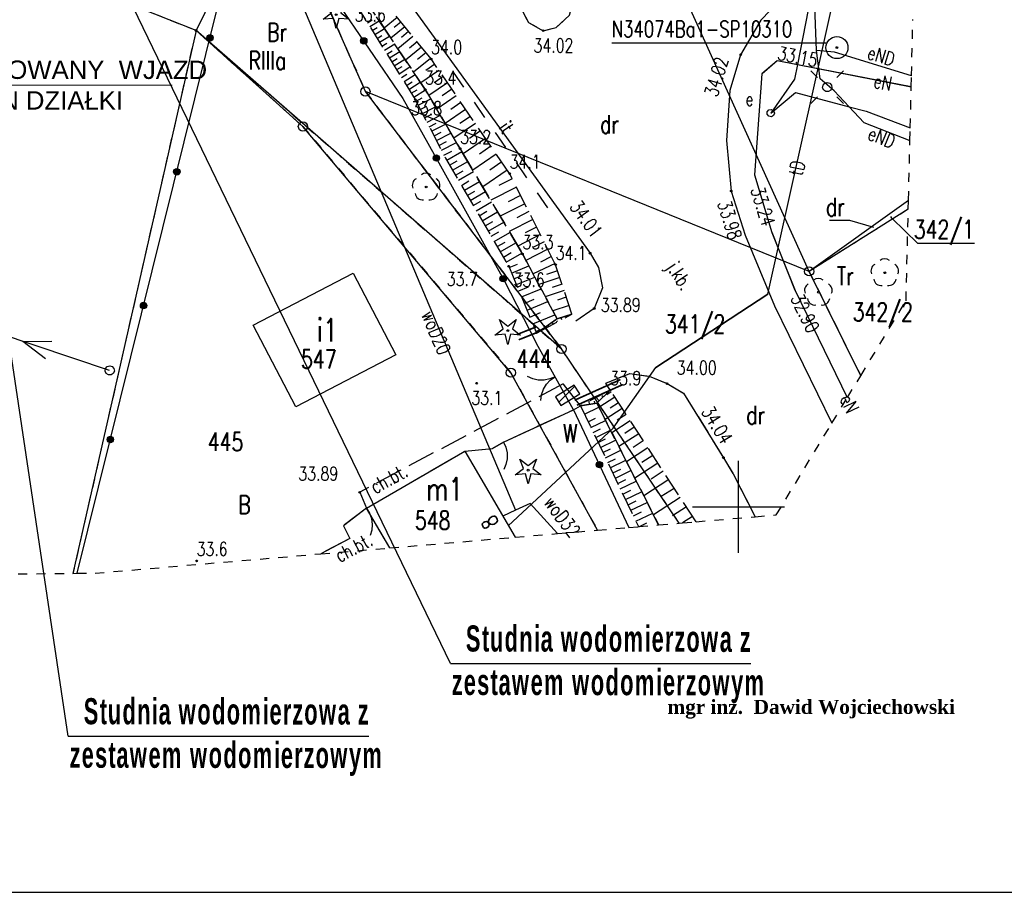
# Model space of a CAD drawing. Header units: millimetres. Extents: x 42484 to 45713, y 27065 to 28593.
# Tile 15 of 23: x 42653 to 42706, y 28383 to 28431. Entities that reach past the tile are written whole.
import ezdxf
from ezdxf.enums import TextEntityAlignment as Align

# ---------------------------------------------------------------- set-up
doc = ezdxf.new("R2010")
doc.units = ezdxf.units.MM
for name, pattern in [('1', [2, 1, -1]), ('2', [1, 0.5, -0.5]), ('423', [2, 1.5, -0.5]), ('424', [1.5, 1, -0.5]), ('9', [1.75, 1.25, -0.5]), ('901', [0])]:
    doc.linetypes.add(name, pattern=pattern)
for name, color, linetype in [('000_Inne__niezydentyfikowane_', 7, 'Continuous'), ('121-Punkt_osnowy_szczegolowej', 7, 'Continuous'), ('121-Punkt_osnowy_szczegolowej-A', 7, 'Continuous'), ('202-punkt_graniczny', 7, 'Continuous'), ('203-punkt_graniczny', 7, 'Continuous'), ('209-oznaczenie_konturu_klasyfik', 7, 'Continuous'), ('210-oznaczenie_konturu_uzytku_g', 7, 'Continuous'), ('211-numer_dzialki_ewidencyjnej', 7, 'Continuous'), ('218-kontur_uzytku_gruntowego', 7, 'Continuous'), ('219-dzialka_ewidencyjna', 7, 'Continuous'), ('238-Punkt_adresowy_budynku', 7, 'Continuous'), ('312-budynek_ewidencyjny', 7, 'Continuous'), ('312-oznaczenie_budynku_ewidency', 7, 'Continuous'), ('brama', 7, 'Continuous'), ('chodnik', 7, 'Continuous'), ('chodnik-Atr17', 7, 'Continuous'), ('drzewo_iglaste', 7, 'Continuous'), ('drzewo_lisciaste', 7, 'Continuous'), ('elektroenergetyczne_urzadzenie_', 7, 'Continuous'), ('furtka', 7, 'Continuous'), ('inny_obiekt_zagospodarowania_te', 7, 'Continuous'), ('jezdnia', 7, 'Continuous'), ('jezdnia-Atr17', 7, 'Continuous'), ('kraweznik', 7, 'Continuous'), ('latarnia', 7, 'Continuous'), ('obudowa_ochronna_przewodu', 7, 'Continuous'), ('ogrodzenie_trwale', 7, 'Continuous'), ('opisy', 7, 'Continuous'), ('pikieta_naturalna', 7, 'Continuous'), ('pikieta_naturalna-Atr2', 7, 'Continuous'), ('pikieta_sztuczna', 7, 'Continuous'), ('pikieta_sztuczna-Atr2', 7, 'Continuous'), ('przewod_elektroenergetyczny_nis', 7, 'Continuous'), ('przewod_elektroenergetyczny_pod', 7, 'Continuous'), ('przewod_telekomunikacyjny_podzi', 7, 'Continuous'), ('przewod_wodociagowy', 7, 'Continuous'), ('przewod_wodociagowy-Atr1', 7, 'Continuous'), ('rzedna-Atr2', 7, 'Continuous'), ('sciana_oporowa__linia_', 7, 'Continuous'), ('sciana_oporowa__poligon_', 7, 'Continuous'), ('skarpa_nieumocniona', 7, 'Continuous'), ('slup_przewodow_napowietrznych', 7, 'Continuous'), ('trawnik', 7, 'Continuous'), ('wlaz_do_komory_lub_kanalu_-_kwa', 7, 'Continuous'), ('Zakres', 7, 'Continuous')]:
    doc.layers.add(name, color=color, linetype=linetype)
doc.layers.add('KAM-pro Biała Zarys', color=7, linetype='Continuous', lineweight=9)
doc.layers.add('KAM-pro Opis Sieci Wodociągowej', color=16, linetype='Continuous', lineweight=13)
doc.styles.add('ARIAL', font='arial.ttf')
doc.styles.add('Climader-1', font='simplex.shx', dxfattribs={"width": 0.6})
doc.styles.add('KomProjekt', font='arial.ttf')
doc.styles.add('STYL_ARIAL', font='simplex', dxfattribs={"width": 0.75, "oblique": 0.1})

# ---------------------------------------------------------------- blocks, each defined once
blk = doc.blocks.new('202')
at = {"color": 0}
blk.add_circle((0, 0), 0.25, dxfattribs=at)
blk = doc.blocks.new('203')
at = {"color": 0}
blk.add_circle((0, 0), 0.05, dxfattribs=at)
blk = doc.blocks.new('US15')
at = {"color": 7}
blk.add_polyline3d([(0, 0.25, 0), (0.1352, 0.2103, 0), (0.2274, 0.1039, 0), (0.2475, -0.0356, 0), (0.1889, -0.1637, 0), (0.0704, -0.2399, 0), (-0.0704, -0.2399, 0), (-0.1889, -0.1637, 0), (-0.2475, -0.0356, 0), (-0.2274, 0.1039, 0), (-0.1352, 0.2103, 0), (0, 0.25, 0)], dxfattribs=at)
blk = doc.blocks.new('SM01')
at = {"color": 7}
for points in [[(-0.53, 0.531, 0), (-0.883, 0.884, 0)], [(0.531, 0.531, 0), (0.884, 0.884, 0)], [(0, 0.25, 0), (0.1352, 0.2103, 0), (0.2274, 0.1039, 0), (0.2475, -0.0356, 0), (0.1889, -0.1637, 0), (0.0704, -0.2399, 0), (-0.0704, -0.2399, 0), (-0.1889, -0.1637, 0), (-0.2475, -0.0356, 0), (-0.2274, 0.1039, 0), (-0.1352, 0.2103, 0), (0, 0.25, 0)], [(-0.53, -0.53, 0), (-0.883, -0.883, 0)], [(0.531, -0.53, 0), (0.884, -0.883, 0)]]:
    blk.add_polyline3d(points, dxfattribs=at)
blk = doc.blocks.new('US25')
at = {"color": 7}
blk.add_polyline3d([(0.2003, -0.0001, 0), (0.1535, -0.1287, 0), (0.035, -0.1971, 0), (-0.0997, -0.1733, 0), (-0.1876, -0.0685, 0), (-0.1876, 0.0683, 0), (-0.0997, 0.1731, 0), (0.035, 0.1968, 0), (0.1535, 0.1284, 0), (0.2003, -0.0001, 0)], dxfattribs=at)
blk = doc.blocks.new('OK02')
at = {"color": 7}
for points in [[(-0.75, 1.299, 0), (-0.4963, 1.1147, 0), (-0.2865, 0.8817, 0), (-0.1297, 0.6101, 0), (-0.0328, 0.3119, 0), (0, 0, 0)], [(0, 0, 0), (0.0328, 0.3119, 0), (0.1297, 0.6101, 0), (0.2865, 0.8817, 0), (0.4963, 1.1147, 0), (0.75, 1.299, 0)]]:
    blk.add_polyline3d(points, dxfattribs=at)
blk = doc.blocks.new('OK04')
at = {"color": 7}
blk.add_polyline3d([(0, 0.001, 0), (0.0328, 0.3129, 0), (0.1297, 0.6111, 0), (0.2865, 0.8827, 0), (0.4963, 1.1157, 0), (0.75, 1.3, 0)], dxfattribs=at)
blk = doc.blocks.new('PW01')
at = {"color": 7}
blk.add_polyline3d([(0.045, 0, 0), (0.0318, -0.0318, 0), (0, -0.045, 0), (-0.0318, -0.0318, 0), (-0.045, 0, 0), (-0.0318, 0.0318, 0), (0, 0.045, 0), (0.0318, 0.0318, 0), (0.045, 0, 0)], dxfattribs=at)
blk = doc.blocks.new('921')
at = {"color": 0}
for p, q in [((-0.25, 0.1), (-0.45, 0.6)), ((-0.45, 0.6), (0, 0.25)), ((0, 0.25), (0.45, 0.6)), ((0.45, 0.6), (0.25, 0.1)), ((-0.7, -0.25), (-0.25, 0.1)), ((0.25, 0.1), (0.7, -0.25)), ((-0.15, -0.2), (-0.7, -0.25)), ((0, -0.75), (-0.15, -0.2)), ((0.15, -0.2), (0, -0.75)), ((0.7, -0.25), (0.15, -0.2))]:
    blk.add_line(p, q, dxfattribs=at)
blk.add_circle((0, 0), 0.05, dxfattribs=at)
blk = doc.blocks.new('922')
at = {"color": 0}
blk.add_circle((0, 0), 0.05, dxfattribs=at)
for centre, radius, start, end in [((0, 0.35), 0.4, 50.114, 129.886), ((-0.35, 0.1), 0.4, 119.8482, 203.5195), ((0.35, 0.1), 0.4, 336.8845, 60.1518), ((-0.2, -0.3), 0.4, 187.477, 278.4788), ((0.2, -0.275), 0.425, 262.6459, 349.6289)]:
    blk.add_arc(centre, radius, start, end, dxfattribs=at)
blk = doc.blocks.new('121')
at = {"color": 0}
for radius in [0.6, 0.05]:
    blk.add_circle((0, 0), radius, dxfattribs=at)

msp = doc.modelspace()

# ---------------------------------------------------------------- linework, layer by layer
at = {"color": 7, "lineweight": 0}
msp.add_line((42644.893, 28427.197), (42661.126, 28427.197), dxfattribs=at)
at = {"layer": '000_Inne__niezydentyfikowane_', "color": 7}
for points in [[(42673.371, 28430.886, 0), (42672.651, 28430.306, 0)], [(42671.751, 28430.596, 0), (42672.001, 28430.756, 0)], [(42671.881, 28430.386, 0), (42672.391, 28430.696, 0)], [(42672.011, 28430.176, 0), (42672.271, 28430.336, 0)], [(42673.781, 28430.376, 0), (42673.021, 28429.756, 0)], [(42673.571, 28430.636, 0), (42673.201, 28430.336, 0)], [(42672.151, 28429.956, 0), (42672.671, 28430.286, 0)], [(42672.281, 28429.746, 0), (42672.541, 28429.906, 0)], [(42672.411, 28429.536, 0), (42672.951, 28429.866, 0)], [(42674.221, 28429.846, 0), (42673.411, 28429.176, 0)], [(42673.991, 28430.116, 0), (42673.601, 28429.796, 0)], [(42672.541, 28429.316, 0), (42672.811, 28429.486, 0)], [(42672.681, 28429.106, 0), (42673.231, 28429.446, 0)], [(42674.691, 28429.266, 0), (42673.821, 28428.566, 0)], [(42674.451, 28429.556, 0), (42674.031, 28429.216, 0)], [(42672.811, 28428.896, 0), (42673.091, 28429.066, 0)], [(42672.941, 28428.686, 0), (42673.511, 28429.036, 0)], [(42674.931, 28428.966, 0), (42674.481, 28428.606, 0)], [(42673.071, 28428.466, 0), (42673.361, 28428.646, 0)], [(42673.211, 28428.256, 0), (42673.781, 28428.616, 0)], [(42673.341, 28428.046, 0), (42673.631, 28428.226, 0)], [(42673.471, 28427.826, 0), (42674.061, 28428.196, 0)], [(42675.181, 28428.656, 0), (42674.261, 28427.916, 0)], [(42675.411, 28428.336, 0), (42674.921, 28427.996, 0)], [(42673.601, 28427.616, 0), (42673.901, 28427.806, 0)], [(42673.741, 28427.406, 0), (42674.341, 28427.786, 0)], [(42675.641, 28428.006, 0), (42674.651, 28427.326, 0)], [(42675.861, 28427.666, 0), (42675.371, 28427.336, 0)], [(42673.871, 28427.186, 0), (42674.181, 28427.386, 0)], [(42674.001, 28426.976, 0), (42674.621, 28427.366, 0)], [(42676.101, 28427.326, 0), (42675.081, 28426.636, 0)], [(42674.131, 28426.766, 0), (42674.451, 28426.956, 0)], [(42674.271, 28426.556, 0), (42674.901, 28426.946, 0)], [(42676.581, 28426.626, 0), (42675.521, 28425.896, 0)], [(42676.341, 28426.986, 0), (42675.821, 28426.626, 0)], [(42674.391, 28426.336, 0), (42674.731, 28426.506, 0)], [(42674.511, 28426.116, 0), (42675.191, 28426.466, 0)], [(42674.621, 28425.886, 0), (42674.971, 28426.066, 0)], [(42676.831, 28426.256, 0), (42676.291, 28425.886, 0)], [(42674.741, 28425.656, 0), (42675.451, 28426.026, 0)], [(42674.861, 28425.426, 0), (42675.221, 28425.606, 0)], [(42674.991, 28425.186, 0), (42675.721, 28425.566, 0)], [(42677.091, 28425.886, 0), (42675.981, 28425.126, 0)], [(42677.351, 28425.506, 0), (42676.781, 28425.116, 0)], [(42675.111, 28424.946, 0), (42675.481, 28425.136, 0)], [(42675.241, 28424.696, 0), (42676.001, 28425.086, 0)], [(42677.621, 28425.116, 0), (42676.451, 28424.316, 0)], [(42675.371, 28424.446, 0), (42675.761, 28424.646, 0)], [(42675.501, 28424.186, 0), (42676.291, 28424.596, 0)], [(42677.891, 28424.716, 0), (42677.301, 28424.306, 0)], [(42675.641, 28423.926, 0), (42676.041, 28424.136, 0)], [(42675.771, 28423.666, 0), (42676.591, 28424.086, 0)], [(42678.171, 28424.306, 0), (42676.951, 28423.466, 0)], [(42675.911, 28423.396, 0), (42676.331, 28423.606, 0)], [(42676.061, 28423.126, 0), (42676.881, 28423.596, 0)], [(42678.751, 28423.456, 0), (42677.481, 28422.586, 0)], [(42678.461, 28423.886, 0), (42677.841, 28423.456, 0)], [(42676.221, 28422.846, 0), (42676.631, 28423.086, 0)], [(42676.381, 28422.576, 0), (42677.201, 28423.056, 0)], [(42679.051, 28423.026, 0), (42678.401, 28422.576, 0)], [(42676.541, 28422.306, 0), (42676.951, 28422.546, 0)], [(42676.701, 28422.036, 0), (42677.521, 28422.516, 0)], [(42679.351, 28422.576, 0), (42678.021, 28421.666, 0)], [(42676.861, 28421.756, 0), (42677.271, 28421.996, 0)], [(42677.021, 28421.486, 0), (42677.851, 28421.966, 0)], [(42679.621, 28422.116, 0), (42678.901, 28421.756, 0)], [(42677.181, 28421.206, 0), (42677.591, 28421.446, 0)], [(42677.341, 28420.936, 0), (42678.171, 28421.416, 0)], [(42679.851, 28421.656, 0), (42678.451, 28420.946, 0)], [(42677.501, 28420.656, 0), (42677.921, 28420.896, 0)], [(42677.661, 28420.376, 0), (42678.501, 28420.866, 0)], [(42680.311, 28420.756, 0), (42678.961, 28420.076, 0)], [(42680.081, 28421.206, 0), (42679.401, 28420.856, 0)], [(42677.831, 28420.096, 0), (42678.241, 28420.346, 0)], [(42677.991, 28419.826, 0), (42678.831, 28420.306, 0)], [(42680.531, 28420.326, 0), (42679.871, 28419.996, 0)], [(42678.151, 28419.546, 0), (42678.571, 28419.786, 0)], [(42678.321, 28419.266, 0), (42679.161, 28419.756, 0)], [(42680.741, 28419.896, 0), (42679.451, 28419.246, 0)], [(42678.481, 28418.986, 0), (42678.901, 28419.226, 0)], [(42678.641, 28418.706, 0), (42679.491, 28419.196, 0)], [(42681.151, 28419.076, 0), (42679.931, 28418.456, 0)], [(42680.951, 28419.486, 0), (42680.321, 28419.166, 0)], [(42678.811, 28418.426, 0), (42679.231, 28418.666, 0)], [(42678.971, 28418.146, 0), (42679.821, 28418.636, 0)], [(42681.361, 28418.676, 0), (42680.751, 28418.376, 0)], [(42679.141, 28417.856, 0), (42679.561, 28418.106, 0)], [(42679.301, 28417.576, 0), (42680.151, 28418.076, 0)], [(42681.551, 28418.276, 0), (42680.361, 28417.676, 0)], [(42679.461, 28417.286, 0), (42679.911, 28417.476, 0)], [(42681.951, 28417.506, 0), (42680.761, 28416.936, 0)], [(42681.751, 28417.886, 0), (42681.161, 28417.586, 0)], [(42679.591, 28416.986, 0), (42680.531, 28417.376, 0)], [(42682.091, 28417.106, 0), (42681.481, 28416.906, 0)], [(42679.711, 28416.676, 0), (42680.201, 28416.876, 0)], [(42679.851, 28416.356, 0), (42680.851, 28416.766, 0)], [(42682.211, 28416.736, 0), (42681.071, 28416.356, 0)], [(42679.991, 28416.026, 0), (42680.501, 28416.236, 0)], [(42680.131, 28415.686, 0), (42681.191, 28416.126, 0)], [(42682.441, 28416.036, 0), (42681.421, 28415.696, 0)], [(42682.331, 28416.376, 0), (42681.791, 28416.196, 0)], [(42680.271, 28415.336, 0), (42680.821, 28415.566, 0)], [(42680.431, 28414.966, 0), (42681.561, 28415.446, 0)], [(42682.561, 28415.676, 0), (42682.081, 28415.516, 0)], [(42680.581, 28414.596, 0), (42681.161, 28414.846, 0)], [(42682.711, 28415.216, 0), (42681.831, 28414.926, 0)], [(42680.741, 28414.216, 0), (42681.941, 28414.716, 0)], [(42681.861, 28414.206, 0), (42681.801, 28414.316, 0)], [(42682.091, 28414.326, 0), (42682.051, 28414.396, 0)], [(42682.331, 28414.456, 0), (42682.271, 28414.556, 0)], [(42682.561, 28414.576, 0), (42682.541, 28414.606, 0)], [(42682.791, 28414.706, 0), (42682.781, 28414.716, 0)], [(42680.911, 28413.816, 0), (42681.141, 28413.916, 0)], [(42681.391, 28413.956, 0), (42681.361, 28414.006, 0)], [(42681.621, 28414.076, 0), (42681.601, 28414.116, 0)], [(42685.011, 28410.526, 0), (42684.771, 28410.366, 0)], [(42683.821, 28409.846, 0), (42683.801, 28410.016, 0)], [(42684.111, 28409.896, 0), (42684.091, 28410.026, 0)], [(42684.351, 28410.046, 0), (42684.181, 28410.216, 0)], [(42685.201, 28410.236, 0), (42684.341, 28409.676, 0)], [(42684.561, 28410.246, 0), (42684.501, 28410.306, 0)], [(42684.771, 28410.446, 0), (42684.721, 28410.506, 0)], [(42683.551, 28409.316, 0), (42684.331, 28409.696, 0)], [(42685.601, 28409.626, 0), (42684.681, 28409.016, 0)], [(42685.401, 28409.936, 0), (42684.951, 28409.646, 0)], [(42683.751, 28408.896, 0), (42684.151, 28409.086, 0)], [(42683.901, 28408.586, 0), (42684.701, 28408.976, 0)], [(42686.041, 28408.956, 0), (42685.041, 28408.306, 0)], [(42685.821, 28409.296, 0), (42685.331, 28408.986, 0)], [(42684.031, 28408.316, 0), (42684.431, 28408.506, 0)], [(42684.161, 28408.046, 0), (42684.971, 28408.436, 0)], [(42686.261, 28408.606, 0), (42685.751, 28408.266, 0)], [(42684.291, 28407.776, 0), (42684.701, 28407.966, 0)], [(42684.421, 28407.496, 0), (42685.241, 28407.896, 0)], [(42686.501, 28408.246, 0), (42685.421, 28407.546, 0)], [(42686.751, 28407.866, 0), (42686.191, 28407.506, 0)], [(42684.551, 28407.226, 0), (42684.971, 28407.426, 0)], [(42684.691, 28406.946, 0), (42685.521, 28407.356, 0)], [(42687.001, 28407.476, 0), (42685.841, 28406.716, 0)], [(42684.821, 28406.676, 0), (42685.241, 28406.876, 0)], [(42684.951, 28406.396, 0), (42685.801, 28406.806, 0)], [(42687.271, 28407.066, 0), (42686.671, 28406.676, 0)], [(42685.091, 28406.116, 0), (42685.521, 28406.316, 0)], [(42685.231, 28405.826, 0), (42686.081, 28406.246, 0)], [(42687.541, 28406.646, 0), (42686.291, 28405.826, 0)], [(42685.361, 28405.546, 0), (42685.801, 28405.756, 0)], [(42688.131, 28405.756, 0), (42686.781, 28404.876, 0)], [(42687.831, 28406.206, 0), (42687.181, 28405.786, 0)], [(42685.501, 28405.256, 0), (42686.371, 28405.676, 0)], [(42685.641, 28404.966, 0), (42686.081, 28405.176, 0)], [(42688.431, 28405.276, 0), (42687.731, 28404.826, 0)], [(42685.781, 28404.676, 0), (42686.661, 28405.096, 0)], [(42688.751, 28404.786, 0), (42687.301, 28403.846, 0)], [(42685.921, 28404.386, 0), (42686.371, 28404.596, 0)], [(42686.071, 28404.086, 0), (42686.961, 28404.516, 0)], [(42689.091, 28404.276, 0), (42688.331, 28403.786, 0)], [(42686.211, 28403.786, 0), (42686.661, 28404.006, 0)], [(42686.351, 28403.486, 0), (42687.261, 28403.926, 0)], [(42689.431, 28403.756, 0), (42688.886, 28403.4, 0)], [(42686.501, 28403.186, 0), (42686.951, 28403.406, 0)]]:
    msp.add_polyline3d(points, dxfattribs=at)
at = {"layer": '121-Punkt_osnowy_szczegolowej-A', "color": 7}
msp.add_polyline3d([(42685.035, 28429.508, 0), (42696.676, 28429.508, 0)], dxfattribs=at)
at = {"layer": '210-oznaczenie_konturu_uzytku_g', "color": 3}
msp.add_polyline3d([(42696.868, 28419.863, 0), (42697.957, 28419.863, 0), (42699.267, 28419.481, 0)], dxfattribs=at)
at = {"layer": '218-kontur_uzytku_gruntowego', "color": 3, "linetype": '2'}
for points in [[(42662.431, 28430.176, 0), (42629.481, 28443.206, 0)], [(42671.641, 28426.856, 0), (42668.121, 28434.836, 0)], [(42668.121, 28434.836, 0), (42671.641, 28426.856, 0)], [(42662.431, 28430.176, 0), (42655.738, 28400.656, 0)], [(42662.431, 28430.176, 0), (42682.301, 28412.856, 0)], [(42668.241, 28424.956, 0), (42662.431, 28430.176, 0)], [(42682.301, 28412.856, 0), (42662.431, 28430.176, 0)], [(42662.431, 28430.176, 0), (42668.241, 28424.956, 0)], [(42682.301, 28412.856, 0), (42671.641, 28426.856, 0)], [(42671.641, 28426.856, 0), (42682.301, 28412.856, 0)], [(42679.551, 28411.566, 0), (42668.241, 28424.956, 0)], [(42668.241, 28424.956, 0), (42679.551, 28411.566, 0)], [(42701.161, 28420.463, 0), (42695.771, 28417.076, 0)], [(42695.771, 28417.076, 0), (42698.572, 28411.405, 0)], [(42688.705, 28403.385, 0), (42682.301, 28412.856, 0)], [(42679.551, 28411.566, 0), (42684.257, 28403.004, 0)]]:
    msp.add_polyline3d(points, dxfattribs=at)
at = {"layer": '219-dzialka_ewidencyjna', "color": 7}
for points in [[(42662.431, 28430.176, 0), (42629.481, 28443.206, 0)], [(42695.771, 28417.076, 0), (42685.671, 28439.376, 0)], [(42664.811, 28435.026, 0), (42662.431, 28430.176, 0)], [(42671.641, 28426.856, 0), (42668.831, 28433.226, 0)], [(42662.431, 28430.176, 0), (42655.738, 28400.656, 0)], [(42668.241, 28424.956, 0), (42662.431, 28430.176, 0)], [(42682.301, 28412.856, 0), (42662.431, 28430.176, 0)], [(42695.771, 28417.076, 0), (42671.641, 28426.856, 0)], [(42682.301, 28412.856, 0), (42671.641, 28426.856, 0)], [(42679.551, 28411.566, 0), (42668.241, 28424.956, 0)], [(42701.172, 28420.938, 0), (42695.771, 28417.076, 0)], [(42701.161, 28420.463, 0), (42695.771, 28417.076, 0)], [(42698.572, 28411.405, 0), (42695.771, 28417.076, 0)], [(42688.705, 28403.385, 0), (42682.301, 28412.856, 0)], [(42684.257, 28403.004, 0), (42679.551, 28411.566, 0)]]:
    msp.add_polyline3d(points, dxfattribs=at)
at = {"layer": '312-budynek_ewidencyjny', "color": 7}
for points in [[(42665.541, 28414.156, 0), (42670.981, 28416.976, 0)], [(42670.981, 28416.976, 0), (42673.291, 28412.536, 0)], [(42667.851, 28409.706, 0), (42665.541, 28414.156, 0)], [(42673.291, 28412.536, 0), (42667.851, 28409.706, 0)], [(42671.701, 28404.196, 0), (42677.041, 28407.306, 0)], [(42677.041, 28407.306, 0), (42679.778, 28402.621, 0)], [(42672.959, 28402.037, 0), (42671.701, 28404.196, 0)]]:
    msp.add_polyline3d(points, dxfattribs=at)
at = {"layer": 'brama', "color": 7}
msp.add_polyline3d([(42682.961, 28409.556, 0), (42680.941, 28413.146, 0)], dxfattribs=at)
at = {"layer": 'chodnik', "color": 7, "linetype": '423'}
for points in [[(42671.701, 28404.196, 0), (42677.041, 28407.306, 0), (42678.551, 28407.446, 0), (42679.151, 28407.796, 0), (42682.961, 28409.556, 0), (42683.331, 28409.766, 0), (42682.391, 28410.966, 0), (42671.331, 28405.066, 0), (42671.701, 28404.196, 0)], [(42672.959, 28402.037, 0), (42671.701, 28404.196, 0), (42670.451, 28403.246, 0), (42670.801, 28402.556, 0), (42669.211, 28401.717, 0)]]:
    msp.add_polyline3d(points, dxfattribs=at)
at = {"layer": 'furtka', "color": 7}
for points in [[(42679.151, 28407.796, 0), (42678.551, 28407.446, 0)], [(42671.701, 28404.196, 0), (42670.451, 28403.246, 0)]]:
    msp.add_polyline3d(points, dxfattribs=at)
at = {"layer": 'inny_obiekt_zagospodarowania_te', "color": 7, "linetype": '1'}
msp.add_polyline3d([(42681.561, 28420.526, 0), (42675.921, 28428.636, 0)], dxfattribs=at)
at = {"layer": 'jezdnia', "color": 7, "linetype": '424'}
msp.add_polyline3d([(42684.951, 28410.626, 0), (42684.951, 28410.626, 0), (42684.711, 28411.006, 0), (42686.011, 28411.526, 0), (42687.061, 28411.376, 0), (42688.041, 28410.976, 0), (42688.941, 28410.456, 0), (42691.111, 28406.946, 0), (42691.641, 28406.066, 0), (42692.835, 28403.738, 0)], dxfattribs=at)
at = {"layer": 'KAM-pro Biała Zarys', "lineweight": 30}
msp.add_lwpolyline([(42780.83, 28593.311), (42483.83, 28593.311), (42483.83, 28383.311), (42780.83, 28383.311)], close=True, dxfattribs=at)
at = {"layer": 'KAM-pro Opis Sieci Wodociągowej', "color": 150, "lineweight": 25}
for p, q in [((42676.258, 28395.756), (42645.581, 28459.255)), ((42655.481, 28391.801), (42645.524, 28458.257)), ((42676.258, 28395.756), (42692.597, 28395.756)), ((42655.481, 28391.801), (42671.82, 28391.801))]:
    msp.add_line(p, q, dxfattribs=at)
at = {"layer": 'kraweznik', "color": 7}
for points in [[(42666.731, 28437.816, 0), (42670.311, 28436.056, 0), (42672.771, 28433.416, 0), (42683.861, 28418.066, 0), (42684.311, 28417.296, 0), (42684.541, 28416.186, 0), (42684.081, 28415.056, 0), (42683.091, 28414.376, 0)], [(42682.731, 28431.006, 0), (42682.891, 28431.556, 0), (42682.831, 28432.076, 0), (42682.601, 28432.466, 0), (42682.171, 28432.776, 0), (42681.621, 28432.946, 0), (42680.971, 28432.846, 0), (42680.261, 28432.456, 0), (42680.041, 28431.946, 0), (42680.181, 28431.226, 0), (42680.501, 28430.606, 0), (42681.311, 28430.166, 0), (42682.021, 28430.346, 0)], [(42694.671, 28432.336, 0), (42693.141, 28430.736, 0), (42692.041, 28428.856, 0), (42691.451, 28426.906, 0), (42691.271, 28424.186, 0), (42691.531, 28421.446, 0), (42692.281, 28419.046, 0), (42693.891, 28415.206, 0), (42697.01, 28408.83, 0)], [(42682.021, 28430.346, 0), (42682.731, 28431.006, 0)], [(42684.711, 28411.006, 0), (42686.011, 28411.526, 0), (42687.061, 28411.376, 0), (42688.041, 28410.976, 0), (42688.941, 28410.456, 0), (42691.111, 28406.946, 0), (42691.641, 28406.066, 0), (42692.835, 28403.738, 0)]]:
    msp.add_polyline3d(points, dxfattribs=at)
at = {"layer": 'obudowa_ochronna_przewodu', "color": 1}
for points in [[(42693.211, 28427.836, 0), (42694.031, 28428.536, 0), (42695.134, 28428.322, 0)], [(42695.134, 28428.322, 0), (42701.32, 28427.121, 0)]]:
    msp.add_polyline3d(points, dxfattribs=at)
at = {"layer": 'obudowa_ochronna_przewodu', "color": 7}
msp.add_polyline3d([(42695.011, 28416.046, 0), (42693.751, 28419.196, 0)], dxfattribs=at)
at = {"layer": 'obudowa_ochronna_przewodu', "color": 30}
msp.add_polyline3d([(42693.521, 28415.846, 0), (42687.441, 28411.846, 0)], dxfattribs=at)
at = {"layer": 'ogrodzenie_trwale', "color": 7, "linetype": '901'}
for points in [[(42630.421, 28444.796, 0), (42642.551, 28441.866, 0), (42659.431, 28437.646, 0), (42664.711, 28435.906, 0), (42667.951, 28434.376, 0), (42670.021, 28431.866, 0), (42673.671, 28426.486, 0), (42675.641, 28422.986, 0), (42679.161, 28416.626, 0), (42680.941, 28413.146, 0)], [(42655.965, 28400.658, 0), (42664.711, 28435.906, 0)], [(42679.151, 28407.796, 0), (42682.961, 28409.556, 0)], [(42682.961, 28409.556, 0), (42685.964, 28403.15, 0)], [(42677.041, 28407.306, 0), (42678.551, 28407.446, 0)], [(42670.451, 28403.246, 0), (42670.801, 28402.556, 0), (42669.211, 28401.717, 0)]]:
    msp.add_polyline3d(points, dxfattribs=at)
at = {"layer": 'ogrodzenie_trwale', "color": 7}
for centre, radius in [((42663.19, 28429.775), 0.175), ((42663.19, 28429.775), 0.158), ((42663.19, 28429.775), 0.14), ((42663.19, 28429.775), 0.122), ((42663.19, 28429.775), 0.105), ((42663.19, 28429.775), 0.0875), ((42663.19, 28429.775), 0.07), ((42663.19, 28429.775), 0.0525), ((42663.19, 28429.775), 0.035), ((42671.551, 28429.611), 0.175), ((42671.551, 28429.611), 0.158), ((42671.551, 28429.611), 0.14), ((42671.551, 28429.611), 0.122), ((42671.551, 28429.611), 0.105), ((42671.551, 28429.611), 0.0875), ((42671.551, 28429.611), 0.07), ((42671.551, 28429.611), 0.0525), ((42671.551, 28429.611), 0.035), ((42675.498, 28423.241), 0.175), ((42675.498, 28423.241), 0.158), ((42675.498, 28423.241), 0.14), ((42675.498, 28423.241), 0.122), ((42675.498, 28423.241), 0.105), ((42675.498, 28423.241), 0.0875), ((42675.498, 28423.241), 0.07), ((42675.498, 28423.241), 0.0525), ((42675.498, 28423.241), 0.035), ((42661.383, 28422.496), 0.175), ((42661.383, 28422.496), 0.158), ((42661.383, 28422.496), 0.14), ((42661.383, 28422.496), 0.122), ((42661.383, 28422.496), 0.105), ((42661.383, 28422.496), 0.0875), ((42661.383, 28422.496), 0.07), ((42661.383, 28422.496), 0.0525), ((42661.383, 28422.496), 0.035), ((42679.131, 28416.68), 0.175), ((42679.131, 28416.68), 0.158), ((42679.131, 28416.68), 0.14), ((42679.131, 28416.68), 0.122), ((42679.131, 28416.68), 0.105), ((42679.131, 28416.68), 0.0875), ((42679.131, 28416.68), 0.07), ((42679.131, 28416.68), 0.0525), ((42679.131, 28416.68), 0.035), ((42659.577, 28415.216), 0.175), ((42659.577, 28415.216), 0.158), ((42659.577, 28415.216), 0.14), ((42659.577, 28415.216), 0.122), ((42659.577, 28415.216), 0.105), ((42659.577, 28415.216), 0.0875), ((42659.577, 28415.216), 0.07), ((42659.577, 28415.216), 0.0525), ((42659.577, 28415.216), 0.035), ((42657.771, 28407.937), 0.175), ((42657.771, 28407.937), 0.158), ((42657.771, 28407.937), 0.14), ((42657.771, 28407.937), 0.122), ((42657.771, 28407.937), 0.105), ((42657.771, 28407.937), 0.0875), ((42657.771, 28407.937), 0.07), ((42657.771, 28407.937), 0.0525), ((42657.771, 28407.937), 0.035), ((42684.363, 28406.566), 0.175), ((42684.363, 28406.566), 0.158), ((42684.363, 28406.566), 0.14), ((42684.363, 28406.566), 0.122), ((42684.363, 28406.566), 0.105), ((42684.363, 28406.566), 0.0875), ((42684.363, 28406.566), 0.07), ((42684.363, 28406.566), 0.0525), ((42684.363, 28406.566), 0.035)]:
    msp.add_circle(centre, radius, dxfattribs=at)
at = {"layer": 'opisy', "color": 7}
for points in [[(42691.931, 28401.776, 0), (42691.931, 28406.776, 0)], [(42689.431, 28404.276, 0), (42694.431, 28404.276, 0)]]:
    msp.add_polyline3d(points, dxfattribs=at)
at = {"layer": 'przewod_elektroenergetyczny_nis', "color": 1}
for points in [[(42657.732, 28411.688, 0), (42643.534, 28416.46, 0), (42644.775, 28415.54, 0)], [(42654.241, 28412.316, 0), (42653.02, 28413.268, 0), (42654.582, 28413.278, 0)]]:
    msp.add_polyline3d(points, dxfattribs=at)
at = {"layer": 'przewod_elektroenergetyczny_pod', "color": 1}
for points in [[(42696.171, 28429.096, 0), (42696.061, 28431.976, 0), (42697.731, 28441.926, 0), (42681.491, 28447.086, 0), (42669.491, 28450.556, 0), (42660.481, 28448.496, 0), (42644.161, 28453.206, 0), (42631.511, 28456.736, 0), (42620.951, 28459.776, 0), (42621.341, 28461.626, 0), (42621.731, 28461.456, 0)], [(42697.131, 28426.896, 0), (42696.371, 28427.546, 0), (42696.171, 28429.096, 0)], [(42701.335, 28427.717, 0), (42697.151, 28429.006, 0), (42696.171, 28429.096, 0)], [(42701.31, 28427.111, 0), (42694.021, 28428.526, 0), (42693.201, 28427.826, 0), (42692.791, 28422.326, 0), (42693.741, 28419.186, 0), (42695.001, 28416.036, 0), (42697.845, 28410.213, 0)], [(42697.131, 28426.896, 0), (42697.944, 28426.028, 0)], [(42697.944, 28426.028, 0), (42698.741, 28425.176, 0), (42701.25, 28424.191, 0)]]:
    msp.add_polyline3d(points, dxfattribs=at)
at = {"layer": 'przewod_telekomunikacyjny_podzi', "color": 30}
for points in [[(42679.411, 28403.246, 0), (42685.121, 28408.556, 0), (42687.441, 28411.846, 0), (42693.521, 28415.846, 0), (42697.291, 28432.776, 0), (42697.901, 28435.406, 0), (42698.151, 28436.776, 0), (42698.751, 28439.146, 0), (42699.101, 28440.816, 0)], [(42695.863, 28432.059, 0), (42695.134, 28428.322, 0)], [(42695.134, 28428.322, 0), (42694.981, 28427.536, 0), (42693.681, 28425.686, 0), (42695.021, 28426.796, 0), (42697.944, 28426.028, 0)], [(42697.944, 28426.028, 0), (42698.861, 28425.786, 0), (42701.267, 28424.889, 0)]]:
    msp.add_polyline3d(points, dxfattribs=at)
at = {"layer": 'przewod_wodociagowy', "color": 5}
for points in [[(42665.091, 28438.986, 0), (42679.801, 28404.086, 0)], [(42679.801, 28404.086, 0), (42679.111, 28403.766, 0)], [(42682.084, 28402.818, 0), (42680.591, 28404.456, 0), (42679.801, 28404.086, 0)]]:
    msp.add_polyline3d(points, dxfattribs=at)
at = {"layer": 'sciana_oporowa__linia_', "color": 7, "const_width": 0.09}
for points in [[(42680.945, 28414.066), (42679.865, 28413.636)], [(42681.056, 28413.787), (42679.976, 28413.357)], [(42685.509, 28411.193), (42683.019, 28410.073)], [(42685.632, 28410.92), (42683.142, 28409.8)]]:
    msp.add_lwpolyline(points, dxfattribs=at)
at = {"layer": 'sciana_oporowa__poligon_', "color": 7}
for points in [[(42682.991, 28410.886, 0), (42681.971, 28410.246, 0), (42682.271, 28409.776, 0), (42683.291, 28410.416, 0), (42682.991, 28410.886, 0)], [(42682.991, 28410.886, 0), (42681.971, 28410.246, 0), (42682.271, 28409.776, 0), (42683.291, 28410.416, 0), (42682.991, 28410.886, 0)], [(42682.154, 28409.959, 0), (42683.026, 28410.831, 0)]]:
    msp.add_polyline3d(points, dxfattribs=at)
at = {"layer": 'skarpa_nieumocniona', "color": 7, "linetype": '9'}
for points in [[(42629.221, 28446.646, 0), (42631.761, 28446.436, 0), (42664.751, 28437.216, 0), (42666.991, 28436.146, 0), (42668.421, 28435.106, 0), (42671.481, 28432.056, 0), (42674.891, 28426.966, 0), (42676.791, 28423.746, 0), (42680.181, 28418.026, 0), (42682.061, 28414.496, 0), (42682.871, 28414.746, 0), (42681.981, 28417.436, 0), (42679.481, 28422.396, 0), (42675.211, 28428.626, 0), (42672.231, 28432.276, 0), (42668.771, 28435.576, 0), (42667.371, 28436.526, 0), (42665.091, 28438.116, 0), (42631.951, 28447.096, 0), (42629.851, 28447.586, 0), (42629.221, 28446.646, 0)], [(42629.221, 28446.646, 0), (42631.761, 28446.436, 0), (42664.751, 28437.216, 0), (42666.991, 28436.146, 0), (42668.421, 28435.106, 0), (42671.481, 28432.056, 0), (42674.891, 28426.966, 0), (42676.791, 28423.746, 0), (42680.181, 28418.026, 0), (42682.061, 28414.496, 0), (42682.871, 28414.746, 0), (42681.981, 28417.436, 0), (42679.481, 28422.396, 0), (42675.211, 28428.626, 0), (42672.231, 28432.276, 0), (42668.771, 28435.576, 0), (42667.371, 28436.526, 0), (42665.091, 28438.116, 0), (42631.951, 28447.096, 0), (42629.851, 28447.586, 0), (42629.221, 28446.646, 0)], [(42680.951, 28413.716, 0), (42682.061, 28414.496, 0), (42680.181, 28418.026, 0), (42676.791, 28423.746, 0), (42674.891, 28426.966, 0), (42671.481, 28432.056, 0), (42668.421, 28435.106, 0), (42666.991, 28436.146, 0), (42664.751, 28437.216, 0), (42631.761, 28446.436, 0), (42629.221, 28446.646, 0), (42629.001, 28445.536, 0), (42631.421, 28445.276, 0), (42664.601, 28436.556, 0), (42666.601, 28435.506, 0), (42668.031, 28434.646, 0), (42670.991, 28431.816, 0), (42674.351, 28426.416, 0), (42676.001, 28423.226, 0), (42679.431, 28417.356, 0), (42680.951, 28413.716, 0)], [(42680.951, 28413.716, 0), (42682.061, 28414.496, 0), (42680.181, 28418.026, 0), (42676.791, 28423.746, 0), (42674.891, 28426.966, 0), (42671.481, 28432.056, 0), (42668.421, 28435.106, 0), (42666.991, 28436.146, 0), (42664.751, 28437.216, 0), (42631.761, 28446.436, 0), (42629.221, 28446.646, 0), (42629.001, 28445.536, 0), (42631.421, 28445.276, 0), (42664.601, 28436.556, 0), (42666.601, 28435.506, 0), (42668.031, 28434.646, 0), (42670.991, 28431.816, 0), (42674.351, 28426.416, 0), (42676.001, 28423.226, 0), (42679.431, 28417.356, 0), (42680.951, 28413.716, 0)], [(42682.871, 28414.746, 0), (42682.061, 28414.496, 0), (42680.951, 28413.716, 0), (42682.871, 28414.746, 0)], [(42682.871, 28414.746, 0), (42682.061, 28414.496, 0), (42680.951, 28413.716, 0), (42682.871, 28414.746, 0)], [(42684.951, 28410.626, 0), (42683.331, 28409.766, 0), (42684.221, 28409.916, 0), (42684.951, 28410.626, 0)], [(42684.951, 28410.626, 0), (42683.331, 28409.766, 0), (42684.221, 28409.916, 0), (42684.951, 28410.626, 0)], [(42684.951, 28410.626, 0), (42684.951, 28410.626, 0), (42684.221, 28409.916, 0)], [(42689.62, 28403.463, 0), (42684.951, 28410.626, 0), (42684.221, 28409.916, 0)], [(42689.62, 28403.463, 0), (42684.951, 28410.626, 0)], [(42687.584, 28403.289, 0), (42684.221, 28409.916, 0), (42683.331, 28409.766, 0)], [(42687.584, 28403.289, 0), (42684.221, 28409.916, 0), (42683.331, 28409.766, 0)], [(42683.331, 28409.766, 0), (42686.496, 28403.196, 0)], [(42683.331, 28409.766, 0), (42686.496, 28403.196, 0)], [(42684.221, 28409.916, 0), (42687.584, 28403.289, 0)], [(42684.221, 28409.916, 0), (42687.584, 28403.289, 0)]]:
    msp.add_polyline3d(points, dxfattribs=at)
at = {"layer": 'trawnik', "color": 7, "linetype": '2'}
msp.add_polyline3d([(42680.971, 28432.846, 0), (42680.261, 28432.456, 0), (42680.041, 28431.946, 0), (42680.181, 28431.226, 0), (42680.501, 28430.606, 0), (42681.311, 28430.166, 0), (42682.021, 28430.346, 0), (42682.731, 28431.006, 0), (42682.891, 28431.556, 0), (42682.831, 28432.076, 0), (42682.601, 28432.466, 0), (42682.171, 28432.776, 0), (42681.621, 28432.946, 0), (42680.971, 28432.846, 0)], dxfattribs=at)
at = {"layer": 'wlaz_do_komory_lub_kanalu_-_kwa', "color": 7}
msp.add_polyline3d([(42704.754, 28418.593, 0), (42701.68, 28418.593, 0), (42700.265, 28419.968, 0), (42700.211, 28420.055, 0)], dxfattribs=at)
at = {"layer": 'Zakres', "color": 3, "linetype": '2', "lineweight": 30}
msp.add_polyline3d([(42624.753, 28400.383, 0), (42655.738, 28400.656, 0), (42655.738, 28400.656, 0), (42655.738, 28400.656, 0), (42655.965, 28400.658, 0), (42656.941, 28400.666, 0), (42669.211, 28401.717, 0), (42669.211, 28401.717, 0), (42672.959, 28402.037, 0), (42672.959, 28402.037, 0), (42679.778, 28402.621, 0), (42682.084, 28402.818, 0), (42684.257, 28403.004, 0), (42684.257, 28403.004, 0), (42685.964, 28403.15, 0), (42686.496, 28403.196, 0), (42686.496, 28403.196, 0), (42687.584, 28403.289, 0), (42687.584, 28403.289, 0), (42687.584, 28403.289, 0), (42687.584, 28403.289, 0), (42688.705, 28403.385, 0), (42688.705, 28403.385, 0), (42688.886, 28403.4, 0), (42689.62, 28403.463, 0), (42689.62, 28403.463, 0), (42692.835, 28403.738, 0), (42692.835, 28403.738, 0), (42693.981, 28403.836, 0), (42697.01, 28408.83, 0), (42697.01, 28408.83, 0), (42697.855, 28410.223, 0), (42698.572, 28411.405, 0), (42701.041, 28415.476, 0), (42701.161, 28420.463, 0), (42701.161, 28420.463, 0), (42701.172, 28420.938, 0), (42701.25, 28424.191, 0), (42701.267, 28424.889, 0), (42701.32, 28427.121, 0), (42701.32, 28427.121, 0), (42701.335, 28427.717, 0), (42701.408, 28430.77, 0)], dxfattribs=at)

# ---------------------------------------------------------------- block references
at = {"layer": '121-Punkt_osnowy_szczegolowej', "color": 7}
msp.add_blockref('121', (42697.281, 28429.246), dxfattribs=at)
at = {"layer": '202-punkt_graniczny', "color": 7}
for p in [(42671.641, 28426.856), (42668.241, 28424.956), (42695.771, 28417.076), (42682.301, 28412.856), (42679.551, 28411.566)]:
    msp.add_blockref('202', p, dxfattribs=at)
at = {"layer": '203-punkt_graniczny', "color": 7}
msp.add_blockref('203', (42662.431, 28430.176), dxfattribs=at)
at = {"layer": 'brama', "color": 7, "rotation": 119.3643}
msp.add_blockref('OK02', (42681.951, 28411.351), dxfattribs=at)
at = {"layer": 'drzewo_iglaste', "color": 3}
for p in [(42670.051, 28431.036), (42679.381, 28413.856), (42680.491, 28406.266)]:
    msp.add_blockref('921', p, dxfattribs=at)
at = {"layer": 'drzewo_lisciaste', "color": 3}
for p in [(42674.941, 28421.666), (42699.881, 28417.006), (42696.271, 28415.946)]:
    msp.add_blockref('922', p, dxfattribs=at)
at = {"layer": 'elektroenergetyczne_urzadzenie_', "color": 1, "rotation": 39.63722}
msp.add_blockref('US25', (42693.681, 28425.686), dxfattribs=at)
at = {"layer": 'furtka', "color": 7}
for p, rotation in [((42679.151, 28407.796), 210.25832), ((42671.701, 28404.196), 217.2369500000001)]:
    msp.add_blockref('OK04', p, dxfattribs=dict(at, rotation=rotation))
at = {"layer": 'latarnia', "color": 7}
msp.add_blockref('SM01', (42696.751, 28427.096), dxfattribs=at)
at = {"layer": 'pikieta_naturalna', "color": 7}
for p in [(42675.211, 28428.626), (42674.891, 28426.966), (42674.351, 28426.416), (42676.791, 28423.746), (42679.481, 28422.396), (42680.181, 28418.026), (42681.981, 28417.436), (42679.431, 28417.356), (42679.161, 28416.626), (42677.691, 28410.996), (42684.951, 28410.626), (42662.461, 28401.336)]:
    msp.add_blockref('PW01', p, dxfattribs=at)
at = {"layer": 'pikieta_sztuczna', "color": 7}
for p in [(42681.311, 28430.166), (42692.041, 28428.856), (42691.531, 28421.446), (42683.861, 28418.066), (42684.081, 28415.056), (42688.041, 28410.976), (42691.111, 28406.946), (42671.331, 28405.066)]:
    msp.add_blockref('PW01', p, dxfattribs=at)
at = {"layer": 'slup_przewodow_napowietrznych', "color": 7}
msp.add_blockref('US15', (42657.741, 28411.686), dxfattribs=at)

# ---------------------------------------------------------------- texts
at = {"insert": (42645.729, 28428.544), "char_height": 1, "attachment_point": 1, "rotation": 359.9844, "style": 'ARIAL'}
msp.add_mtext_dynamic_manual_height_columns('PROJEKTOWANY  WJAZD\\PNA TEREN DZIAŁKI ^JNR 440/12', width=850.08319, gutter_width=12.5, heights=[0], dxfattribs=at)
at = {"layer": '121-Punkt_osnowy_szczegolowej-A', "color": 7, "style": 'STYL_ARIAL', "width": 0.75}
msp.add_text('N34074Ba1-SP10310', height=0.875, dxfattribs=at).set_placement((42685.035, 28429.556), align=Align.BOTTOM_LEFT)
at = {"layer": '209-oznaczenie_konturu_klasyfik', "color": 3, "style": 'STYL_ARIAL', "width": 0.75}
msp.add_text('RIIIa', height=1, dxfattribs=at).set_placement((42665.276, 28427.746), align=Align.BOTTOM_LEFT)
at = {"layer": '210-oznaczenie_konturu_uzytku_g', "color": 3, "style": 'STYL_ARIAL', "width": 0.75}
for s, p in [('Br', (42666.287, 28429.278)), ('dr', (42684.397, 28424.274)), ('dr', (42696.678, 28419.785)), ('Tr', (42697.27, 28416.023)), ('dr', (42692.345, 28408.463)), ('W', (42682.387, 28407.467)), ('B', (42664.721, 28403.59))]:
    msp.add_text(s, height=1, dxfattribs=at).set_placement(p, align=Align.BOTTOM_LEFT)
at = {"layer": '211-numer_dzialki_ewidencyjnej', "color": 7, "style": 'STYL_ARIAL', "width": 0.75}
for s, p in [('342/1', (42701.462, 28418.56)), ('342/2', (42698.136, 28414.072)), ('341/2', (42687.927, 28413.416))]:
    msp.add_text(s, height=1, dxfattribs=at).set_placement(p, align=Align.BOTTOM_LEFT)
for s, p in [('444', (42679.859, 28412.826)), ('445', (42663.069, 28408.313))]:
    msp.add_text(s, height=1, dxfattribs=at).set_placement(p, align=Align.TOP_LEFT)
at = {"layer": '238-Punkt_adresowy_budynku', "color": 7, "style": 'STYL_ARIAL', "width": 0.75}
msp.add_text('8', height=0.875, rotation=121.107, dxfattribs=at).set_placement((42679.008, 28403.794), align=Align.BOTTOM_CENTER)
at = {"layer": '312-oznaczenie_budynku_ewidency', "color": 7, "style": 'STYL_ARIAL', "width": 0.75}
msp.add_text('i1', height=1.25, dxfattribs=at).set_placement((42669.571, 28413.882), align=Align.MIDDLE_CENTER)
for s, p in [('547', (42668.137, 28412.802)), ('548', (42674.333, 28404.04))]:
    msp.add_text(s, height=1, dxfattribs=at).set_placement(p, align=Align.TOP_LEFT)
msp.add_text('m1', height=1.25, dxfattribs=at).set_placement((42675.958, 28404.239), align=Align.BOTTOM_CENTER)
at = {"layer": 'chodnik-Atr17', "color": 7, "style": 'STYL_ARIAL', "width": 0.75}
for rotation, p in [(29.248, (42672.281, 28404.753)), (28.528, (42670.351, 28401.024))]:
    msp.add_text('ch.bt.', height=0.75, rotation=rotation, dxfattribs=at).set_placement(p, align=Align.BOTTOM_LEFT)
at = {"layer": 'elektroenergetyczne_urzadzenie_', "color": 1, "style": 'STYL_ARIAL', "width": 0.75}
msp.add_text('e', height=0.75, dxfattribs=at).set_placement((42692.301, 28425.848), align=Align.BOTTOM_LEFT)
at = {"layer": 'inny_obiekt_zagospodarowania_te', "color": 7, "style": 'STYL_ARIAL', "width": 0.75}
msp.add_text('it', height=0.75, rotation=304.816, dxfattribs=at).set_placement((42678.675, 28424.76), align=Align.BOTTOM_LEFT)
at = {"layer": 'jezdnia-Atr17', "color": 7, "style": 'STYL_ARIAL', "width": 0.75}
msp.add_text('j.kb.', height=0.75, rotation=303.079, dxfattribs=at).set_placement((42687.792, 28417.186), align=Align.BOTTOM_LEFT)
at = {"layer": 'KAM-pro Biała Zarys', "lineweight": 25, "insert": (42733.037, 28390.081), "char_height": 0.765, "width": 21.0938, "attachment_point": 5, "style": 'KomProjekt'}
msp.add_mtext('\\pi-74.314;{\\fTimes New Roman|b1|i0|c238|p18;mgr inż.  Dawid Wojciechowski\\fTimes New Roman|b0|i0|c238|p18;\\P\\pi0;upr. bud. nr WAM/0157/POOS/15 do \\Pprojektowania bez ograniczeń w specj. \\Pinstalacyjnej w zakresie sieci, instalacji i \\Purządzeń cieplnych, wentylacyjnych, \\Pgazowych, wodociągowych i kanalizacyjnych}', dxfattribs=at)
at = {"layer": 'KAM-pro Opis Sieci Wodociągowej', "color": 150, "lineweight": 25, "char_height": 1.41882, "width": 18.8796, "attachment_point": 5, "rotation": 359.9227, "style": 'Climader-1'}
for insert in [(42684.876, 28395.708), (42664.098, 28391.753)]:
    msp.add_mtext('{\\fArial|b1|i0|c238|p34;\\T1.1;Studnia wodomierzowa z zestawem wodomierzowym}', dxfattribs=dict(at, insert=insert))
at = {"layer": 'pikieta_naturalna-Atr2', "color": 7, "style": 'STYL_ARIAL', "width": 0.75}
for s, p in [('33.6', (42671.061, 28430.438)), ('34.0', (42675.211, 28428.668)), ('33.4', (42674.891, 28427.008)), ('33.8', (42674.121, 28425.348)), ('33.2', (42676.791, 28423.788)), ('34.1', (42679.481, 28422.438)), ('33.3', (42680.181, 28418.068)), ('34.1', (42681.981, 28417.478)), ('33.7', (42676.061, 28416.058)), ('33.6', (42679.701, 28416.018)), ('33.9', (42684.951, 28410.668)), ('33.1', (42677.401, 28409.595)), ('33.6', (42662.461, 28401.378))]:
    msp.add_text(s, height=0.75, dxfattribs=at).set_placement(p, align=Align.BOTTOM_LEFT)
at = {"layer": 'pikieta_sztuczna-Atr2', "color": 7, "style": 'STYL_ARIAL', "width": 0.75}
for s, p in [('34.02', (42680.781, 28428.758)), ('33.89', (42684.441, 28414.648)), ('34.00', (42688.571, 28411.238)), ('33.89', (42667.991, 28405.478))]:
    msp.add_text(s, height=0.75, dxfattribs=at).set_placement(p, align=Align.BOTTOM_LEFT)
for s, rotation, p in [('34.02', 73.166, (42691.301, 28427.489)), ('34.01', 305.847, (42683.165, 28419.571)), ('33.98', 287.354, (42690.881, 28419.689)), ('34.04', 301.725, (42690.256, 28408.408))]:
    msp.add_text(s, height=0.75, rotation=rotation, dxfattribs=at).set_placement(p, align=Align.BOTTOM_CENTER)
at = {"layer": 'przewod_elektroenergetyczny_pod', "color": 1, "style": 'STYL_ARIAL', "width": 0.75}
for s, rotation, p in [('eND', 342.876, (42698.983, 28429.009)), ('eN', 349.011, (42699.299, 28427.445)), ('eND', 338.566, (42699.023, 28424.623)), ('eN', 296.027, (42697.745, 28410.309))]:
    msp.add_text(s, height=0.75, rotation=rotation, dxfattribs=at).set_placement(p, align=Align.MIDDLE_LEFT)
at = {"layer": 'przewod_telekomunikacyjny_podzi', "color": 30, "style": 'STYL_ARIAL', "width": 0.75}
msp.add_text('tD', height=0.75, rotation=77.446, dxfattribs=at).set_placement((42695.022, 28422.313), align=Align.MIDDLE_LEFT)
at = {"layer": 'przewod_wodociagowy-Atr1', "color": 5, "style": 'STYL_ARIAL', "width": 0.75}
for s, rotation, p in [('woD20', 292.855, (42675.015, 28414.879)), ('woD32', 307.1794, (42681.598, 28404.717))]:
    msp.add_text(s, height=0.75, rotation=rotation, dxfattribs=at).set_placement(p, align=Align.MIDDLE_LEFT)
at = {"layer": 'rzedna-Atr2', "color": 1, "style": 'STYL_ARIAL', "width": 0.75}
msp.add_text('33.15', height=0.75, rotation=349.011, dxfattribs=at).set_placement((42694.078, 28428.962), align=Align.MIDDLE_LEFT)
at = {"layer": 'rzedna-Atr2', "color": 7, "style": 'STYL_ARIAL', "width": 0.75}
for s, rotation, p in [('33.24', 286.833, (42692.941, 28421.648)), ('32.90', 296.027, (42695.075, 28415.779))]:
    msp.add_text(s, height=0.75, rotation=rotation, dxfattribs=at).set_placement(p, align=Align.MIDDLE_LEFT)

doc.saveas('drawing.dxf')
